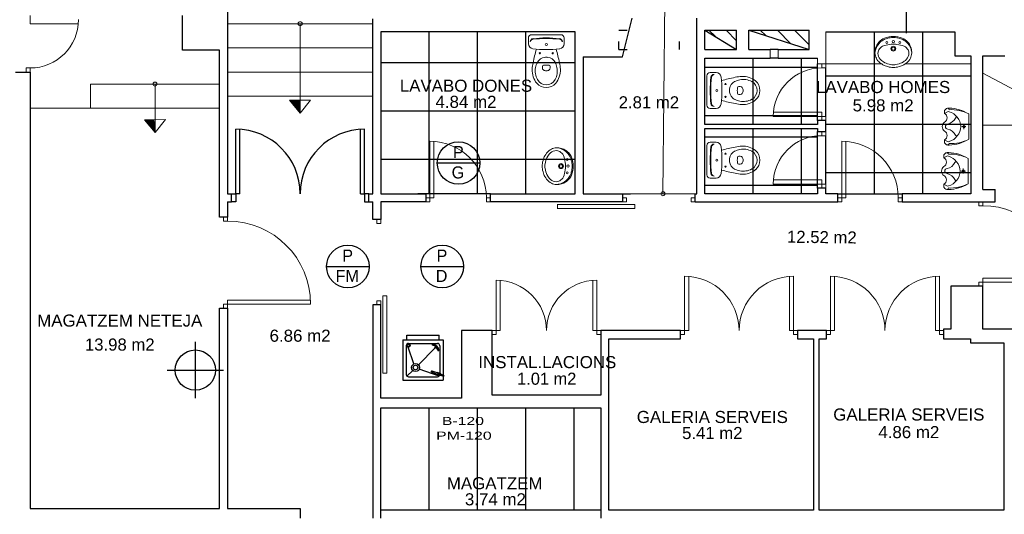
# Model space of a CAD drawing. Header units: metres. Extents: x -1 to 438, y -53 to 52.
# Tile 5 of 27: x 399 to 411, y 22 to 28. Entities that reach past the tile are written whole.
import ezdxf

# ---------------------------------------------------------------- set-up
doc = ezdxf.new("R2010")
doc.units = ezdxf.units.M
doc.linetypes.add('CONTINUA', pattern=[0])
doc.linetypes.add('PUNKT', pattern=[6.35, 0, -6.35])
for name, color, linetype, lineweight in [('PA SOSTRE ACTUAL', 7, 'CONTINUA', 25), ('PB MOBLES ACTUAL', 7, 'CONTINUA', 25), ('PB MURS ACTUAL', 7, 'CONTINUA', 25), ('PB TEXT ACTUAL', 7, 'CONTINUA', 25)]:
    doc.layers.add(name, color=color, linetype=linetype, lineweight=lineweight)
doc.styles.add('ARIAL', font='arial.ttf')
doc.styles.add('Century Gothic', font='txt')
pattern_1 = [(135, (0, 0), (-0.21213203, -0.21213203), []), (135, (-0.10607, -0.10607), (-0.21213203, -0.21213203), [])]

# ---------------------------------------------------------------- blocks, each defined once
blk = doc.blocks.new('OBJETO_COMPLEJO_9')
at = {"layer": 'PB MURS ACTUAL', "linetype": 'CONTINUA', "lineweight": 13, "transparency": 33554687}
for start, end in [(90, 270), (270, 90)]:
    blk.add_arc((406.856, 26.051), 0.025, start, end, dxfattribs=at)
blk = doc.blocks.new('OBJETO_COMPLEJO_10')
at = {"layer": 'PB MURS ACTUAL', "linetype": 'CONTINUA', "lineweight": 13, "transparency": 33554687}
for start, end in [(90, 270), (270, 90)]:
    blk.add_arc((402.356, 28.161), 0.025, start, end, dxfattribs=at)
blk = doc.blocks.new('OBJETO_COMPLEJO_11')
at = {"layer": 'PB MURS ACTUAL', "linetype": 'CONTINUA', "lineweight": 13, "transparency": 33554687}
for start, end in [(90, 270), (270, 90)]:
    blk.add_arc((400.556, 27.411), 0.025, start, end, dxfattribs=at)

msp = doc.modelspace()

# ---------------------------------------------------------------- hatches: boundary and pattern name
at = {"layer": 'PB MURS ACTUAL', "linetype": 'CONTINUA', "transparency": 33554687}
h = msp.add_hatch(dxfattribs=at)
h.set_pattern_fill('RAYADO_1', color=180, scale=0.1, angle=45, style=0, pattern_type=2)
h.set_pattern_definition(pattern_1)
h.paths.add_polyline_path([(407.376, 28.08), (407.771, 27.84), (407.771, 28.08)], flags=0)
h = msp.add_hatch(dxfattribs=at)
h.set_pattern_fill('RAYADO_1', color=180, scale=0.1, angle=45, style=0, pattern_type=2)
h.set_pattern_definition(pattern_1)
h.paths.add_polyline_path([(407.921, 28.08), (408.671, 27.84), (408.671, 28.08)], flags=0)

# ---------------------------------------------------------------- linework, layer by layer
at = {"layer": 'PA SOSTRE ACTUAL', "transparency": 33554687}
for p, q in [((403.956, 26.051), (403.956, 28.061)), ((404.556, 26.051), (404.556, 28.061)), ((405.156, 26.051), (405.156, 28.061)), ((409.476, 28.061), (409.476, 26.051)), ((410.076, 28.061), (410.076, 26.051)), ((403.356, 27.681), (405.766, 27.681)), ((407.376, 27.621), (408.776, 27.621)), ((407.976, 26.916), (407.976, 27.726)), ((408.576, 26.916), (408.576, 27.726)), ((408.776, 26.961), (408.776, 27.661)), ((408.876, 27.011), (408.876, 27.611)), ((410.676, 27.511), (408.876, 27.511)), ((403.356, 27.081), (405.766, 27.081)), ((407.376, 27.021), (408.776, 27.021)), ((410.676, 26.911), (408.876, 26.911)), ((407.376, 26.756), (408.776, 26.756)), ((407.976, 26.051), (407.976, 26.861)), ((408.576, 26.051), (408.576, 26.861)), ((408.776, 26.121), (408.776, 26.821)), ((408.876, 26.171), (408.876, 26.771)), ((403.356, 26.481), (405.766, 26.481)), ((410.676, 26.311), (408.876, 26.311)), ((407.376, 26.156), (408.776, 26.156)), ((404.716, 26.051), (403.816, 26.051)), ((409.026, 26.051), (409.826, 26.051)), ((403.956, 22.121), (403.956, 23.391)), ((404.556, 22.121), (404.556, 23.391)), ((405.156, 22.121), (405.156, 23.391)), ((405.756, 22.121), (405.756, 23.391)), ((406.086, 22.121), (403.356, 22.121))]:
    msp.add_line(p, q, dxfattribs=at)
at = {"layer": 'PB MOBLES ACTUAL', "transparency": 33554687}
for p, q in [((403.63, 24.236), (404.13, 24.236)), ((403.63, 24.236), (403.63, 23.736)), ((403.68, 24.293), (404.08, 24.293)), ((403.68, 24.236), (403.68, 24.293)), ((403.701, 24.193), (404.059, 24.193)), ((404.08, 24.236), (404.08, 24.293)), ((404.13, 24.236), (404.13, 23.736)), ((403.673, 24.164), (403.673, 23.807)), ((403.766, 23.938), (403.695, 24.144)), ((403.823, 23.928), (404.031, 24.136)), ((403.996, 24.169), (403.997, 24.183)), ((404.077, 24.102), (404.063, 24.102)), ((404.087, 24.164), (404.087, 23.821)), ((403.681, 23.787), (403.752, 23.857)), ((404.079, 23.787), (403.833, 23.872)), ((404.061, 23.808), (403.987, 23.835)), ((404.066, 23.822), (403.992, 23.848)), ((404.061, 23.831), (404.059, 23.824)), ((404.102, 23.816), (404.061, 23.831)), ((403.63, 23.736), (404.13, 23.736)), ((403.701, 23.778), (404.059, 23.778)), ((404.054, 23.811), (404.052, 23.804)), ((404.092, 23.789), (404.052, 23.804)), ((404.076, 23.818), (404.071, 23.805)), ((404.135, 23.782), (404.071, 23.805)), ((404.139, 23.795), (404.076, 23.818)), ((404.094, 23.796), (404.092, 23.789)), ((404.102, 23.816), (404.099, 23.81)), ((404.139, 23.795), (404.135, 23.782))]:
    msp.add_line(p, q, dxfattribs=at)
for centre, radius in [((403.698, 24.165), 0.0214), ((403.698, 24.165), 0.0143), ((404.037, 24.143), 0.00878), ((403.787, 23.893), 0.05), ((403.787, 23.893), 0.0286)]:
    msp.add_circle(centre, radius, dxfattribs=at)
for centre, radius, start, end in [((403.701, 24.164), 0.0286, 90, 180), ((404.059, 24.164), 0.0286, 0, 90), ((403.995, 24.101), 0.068, 1.0448, 88.9552), ((403.995, 24.101), 0.0823, 1.0448, 88.9552), ((403.989, 23.841), 0.00714, 70.2599, 250.2599), ((404.063, 23.815), 0.00714, 250.2599, 70.2599), ((403.701, 23.807), 0.0286, 180, 270), ((404.059, 23.807), 0.0286, 270, 329.4207)]:
    msp.add_arc(centre, radius, start, end, dxfattribs=at)
at = {"layer": 'PB MURS ACTUAL', "transparency": 33554687}
for p, q in [((401.456, 28.781), (401.456, 26.051)), ((400.896, 27.831), (400.896, 28.261)), ((403.256, 26.051), (403.256, 28.221)), ((406.356, 27.751), (406.476, 28.23)), ((407.276, 26.051), (407.276, 28.23)), ((405.766, 28.061), (403.356, 28.061)), ((403.356, 28.061), (403.356, 26.051)), ((405.766, 26.051), (405.766, 28.061)), ((408.876, 28.061), (410.476, 28.061)), ((410.476, 28.061), (410.476, 27.761)), ((401.356, 27.831), (400.896, 27.831)), ((401.356, 25.761), (401.356, 27.831)), ((405.866, 27.751), (406.356, 27.751)), ((405.866, 27.751), (405.866, 26.051)), ((407.376, 26.911), (407.376, 27.731)), ((407.376, 27.731), (408.186, 27.731)), ((408.286, 27.731), (408.776, 27.731)), ((410.476, 27.761), (410.676, 27.761)), ((410.676, 27.761), (410.676, 26.051)), ((410.826, 26.101), (410.826, 27.761)), ((410.826, 27.761), (411.096, 27.761)), ((398.826, 27.561), (399.006, 27.561)), ((399.006, 27.561), (399.006, 22.141)), ((408.776, 26.911), (407.376, 26.911)), ((408.876, 26.961), (408.776, 26.961)), ((408.776, 26.961), (408.776, 26.911)), ((408.876, 26.821), (408.876, 26.961)), ((401.556, 26.051), (401.556, 26.851)), ((401.606, 26.051), (401.606, 26.849)), ((403.106, 26.051), (403.106, 26.849)), ((403.156, 26.051), (403.156, 26.851)), ((407.376, 26.051), (407.376, 26.861)), ((407.376, 26.861), (408.776, 26.861)), ((408.776, 26.861), (408.776, 26.821)), ((408.776, 26.821), (408.876, 26.821)), ((401.456, 26.051), (401.506, 26.051)), ((401.506, 25.951), (401.506, 26.051)), ((401.506, 26.051), (401.556, 26.051)), ((401.606, 26.051), (401.556, 26.051)), ((401.556, 26.051), (401.556, 25.951)), ((403.106, 26.051), (403.156, 26.051)), ((403.206, 26.051), (403.156, 26.051)), ((403.156, 26.051), (403.156, 25.951)), ((403.206, 26.051), (403.256, 26.051)), ((403.206, 25.951), (403.206, 26.051)), ((403.356, 26.051), (403.916, 26.051)), ((403.916, 26.051), (403.916, 25.951)), ((404.716, 25.951), (404.716, 26.051)), ((404.716, 26.051), (405.766, 26.051)), ((405.866, 26.051), (406.456, 26.051)), ((406.356, 26.051), (406.356, 25.951)), ((407.256, 25.951), (407.256, 26.051)), ((407.256, 26.051), (407.276, 26.051)), ((408.776, 26.051), (407.376, 26.051)), ((408.876, 26.121), (408.776, 26.121)), ((408.776, 26.121), (408.776, 26.051)), ((408.876, 26.051), (408.876, 26.121)), ((409.026, 26.051), (408.876, 26.051)), ((409.026, 25.951), (409.026, 26.051)), ((410.676, 26.051), (409.826, 26.051)), ((409.826, 26.051), (409.826, 25.951)), ((410.826, 26.101), (410.976, 26.101)), ((410.976, 25.951), (410.976, 26.101)), ((401.456, 25.951), (401.506, 25.951)), ((401.456, 25.951), (401.456, 25.761)), ((401.556, 25.951), (401.506, 25.951)), ((403.156, 25.951), (403.206, 25.951)), ((403.206, 25.951), (403.256, 25.951)), ((403.256, 25.731), (403.256, 25.951)), ((403.356, 25.951), (403.356, 25.731)), ((403.916, 25.951), (403.356, 25.951)), ((406.356, 25.951), (404.716, 25.951)), ((407.256, 25.951), (409.026, 25.951)), ((409.826, 25.951), (410.976, 25.951)), ((401.456, 25.761), (401.356, 25.761)), ((403.356, 25.731), (403.256, 25.731)), ((410.826, 24.901), (410.426, 24.901)), ((410.426, 24.901), (410.426, 24.371)), ((410.826, 24.371), (410.826, 24.901)), ((401.356, 22.141), (401.356, 24.631)), ((401.356, 24.631), (401.456, 24.631)), ((401.456, 24.631), (401.456, 22.141)), ((403.356, 24.671), (403.256, 24.671)), ((403.256, 24.671), (403.256, 22.021)), ((403.356, 23.511), (403.356, 24.671)), ((404.736, 24.351), (404.356, 24.351)), ((404.356, 24.351), (404.356, 23.511)), ((404.736, 23.551), (404.736, 24.351)), ((407.076, 24.351), (406.086, 24.351)), ((406.086, 24.351), (406.086, 23.551)), ((407.076, 24.251), (407.076, 24.351)), ((408.886, 24.351), (408.526, 24.351)), ((408.526, 24.351), (408.526, 24.251)), ((408.886, 24.251), (408.886, 24.351)), ((410.426, 24.371), (410.336, 24.371)), ((410.336, 24.371), (410.336, 24.251)), ((412.026, 24.371), (410.826, 24.371)), ((406.186, 22.121), (406.186, 24.251)), ((406.186, 24.251), (407.076, 24.251)), ((408.526, 24.251), (408.726, 24.251)), ((408.726, 24.251), (408.726, 22.121)), ((408.796, 22.121), (408.796, 24.251)), ((408.796, 24.251), (408.886, 24.251)), ((410.336, 24.251), (410.674, 24.251)), ((410.674, 24.251), (410.674, 24.201)), ((410.674, 24.201), (411.086, 24.201)), ((411.086, 24.201), (411.086, 22.121)), ((404.356, 23.511), (403.356, 23.511)), ((406.086, 23.551), (404.736, 23.551)), ((403.356, 22.021), (403.356, 23.391)), ((403.356, 23.391), (406.086, 23.391)), ((406.086, 23.391), (406.086, 22.021)), ((399.006, 22.141), (401.356, 22.141)), ((401.456, 22.141), (402.356, 22.141)), ((402.356, 22.141), (402.356, 22.021)), ((408.726, 22.121), (406.186, 22.121)), ((411.086, 22.121), (408.796, 22.121))]:
    msp.add_line(p, q, dxfattribs=at)
at = {"layer": 'PB MURS ACTUAL', "color": 180, "linetype": 'CONTINUA', "transparency": 33554687}
for p, q in [((409.876, 28.043), (409.876, 28.733)), ((407.376, 28.08), (407.771, 27.84)), ((407.921, 28.08), (408.671, 27.84)), ((408.286, 27.84), (408.186, 27.84)), ((408.286, 27.731), (408.186, 27.731)), ((401.056, 23.511), (401.056, 24.211)), ((400.706, 23.861), (401.406, 23.861))]:
    msp.add_line(p, q, dxfattribs=at)
at = {"layer": 'PB MURS ACTUAL', "linetype": 'CONTINUA', "lineweight": 13, "transparency": 33554687}
for p, q in [((406.856, 26.051), (406.878, 28.449)), ((399.006, 28.161), (399.006, 28.261)), ((399.604, 28.161), (399.006, 28.161)), ((401.456, 28.161), (403.256, 28.161)), ((402.356, 28.161), (402.356, 27.051)), ((405.187, 27.984), (405.187, 27.913)), ((405.227, 28.024), (405.409, 28.024)), ((405.409, 27.984), (405.398, 27.984)), ((405.592, 28.024), (405.409, 28.024)), ((405.409, 27.984), (405.42, 27.984)), ((405.632, 27.984), (405.632, 27.913)), ((409.605, 27.981), (409.585, 27.971)), ((409.632, 27.991), (409.605, 27.981)), ((409.625, 27.975), (409.608, 27.968)), ((409.639, 27.979), (409.625, 27.975)), ((409.661, 27.998), (409.632, 27.991)), ((409.66, 27.984), (409.639, 27.979)), ((409.674, 27.987), (409.66, 27.984)), ((409.688, 28.002), (409.661, 27.998)), ((409.694, 27.989), (409.674, 27.987)), ((409.715, 28.003), (409.688, 28.002)), ((409.715, 27.99), (409.694, 27.989)), ((409.715, 28.003), (409.743, 28.002)), ((409.715, 27.99), (409.737, 27.989)), ((409.737, 27.989), (409.757, 27.987)), ((409.743, 28.002), (409.769, 27.998)), ((409.757, 27.987), (409.771, 27.984)), ((409.769, 27.998), (409.799, 27.991)), ((409.771, 27.984), (409.791, 27.979)), ((409.791, 27.979), (409.806, 27.975)), ((409.799, 27.991), (409.826, 27.981)), ((409.806, 27.975), (409.822, 27.968)), ((409.826, 27.981), (409.846, 27.971)), ((401.456, 27.861), (403.256, 27.861)), ((409.495, 27.856), (409.491, 27.839)), ((409.499, 27.869), (409.495, 27.856)), ((409.504, 27.863), (409.497, 27.844)), ((409.506, 27.886), (409.499, 27.869)), ((409.512, 27.879), (409.504, 27.863)), ((409.511, 27.896), (409.506, 27.886)), ((409.517, 27.907), (409.511, 27.896)), ((409.521, 27.894), (409.512, 27.879)), ((409.525, 27.918), (409.517, 27.907)), ((409.538, 27.916), (409.521, 27.894)), ((409.536, 27.932), (409.525, 27.918)), ((409.534, 27.835), (409.544, 27.85)), ((409.552, 27.948), (409.536, 27.932)), ((409.549, 27.928), (409.538, 27.916)), ((409.544, 27.85), (409.554, 27.862)), ((409.561, 27.938), (409.549, 27.928)), ((409.567, 27.96), (409.552, 27.948)), ((409.554, 27.862), (409.567, 27.872)), ((409.575, 27.949), (409.561, 27.938)), ((409.585, 27.971), (409.567, 27.96)), ((409.567, 27.872), (409.582, 27.881)), ((409.589, 27.958), (409.575, 27.949)), ((409.582, 27.881), (409.605, 27.889)), ((409.599, 27.963), (409.589, 27.958)), ((409.608, 27.968), (409.599, 27.963)), ((409.605, 27.889), (409.627, 27.895)), ((409.627, 27.895), (409.647, 27.899)), ((409.647, 27.899), (409.671, 27.903)), ((409.671, 27.903), (409.689, 27.905)), ((409.689, 27.905), (409.715, 27.906)), ((409.742, 27.905), (409.715, 27.906)), ((409.76, 27.903), (409.742, 27.905)), ((409.784, 27.899), (409.76, 27.903)), ((409.804, 27.895), (409.784, 27.899)), ((409.826, 27.889), (409.804, 27.895)), ((409.822, 27.968), (409.832, 27.963)), ((409.848, 27.881), (409.826, 27.889)), ((409.832, 27.963), (409.842, 27.958)), ((409.842, 27.958), (409.856, 27.949)), ((409.846, 27.971), (409.863, 27.96)), ((409.864, 27.872), (409.848, 27.881)), ((409.856, 27.949), (409.87, 27.938)), ((409.863, 27.96), (409.879, 27.948)), ((409.876, 27.862), (409.864, 27.872)), ((409.87, 27.938), (409.882, 27.928)), ((409.887, 27.85), (409.876, 27.862)), ((409.879, 27.948), (409.895, 27.932)), ((409.882, 27.928), (409.893, 27.916)), ((409.897, 27.835), (409.887, 27.85)), ((409.893, 27.916), (409.91, 27.894)), ((409.895, 27.932), (409.906, 27.918)), ((409.906, 27.918), (409.914, 27.907)), ((409.91, 27.894), (409.919, 27.879)), ((409.914, 27.907), (409.92, 27.896)), ((409.919, 27.879), (409.927, 27.863)), ((409.92, 27.896), (409.925, 27.886)), ((409.925, 27.886), (409.932, 27.869)), ((409.927, 27.863), (409.934, 27.844)), ((409.932, 27.869), (409.936, 27.856)), ((409.936, 27.856), (409.94, 27.839)), ((409.488, 27.813), (409.487, 27.799)), ((409.487, 27.799), (409.489, 27.779)), ((409.491, 27.839), (409.488, 27.825)), ((409.488, 27.825), (409.488, 27.813)), ((409.493, 27.833), (409.489, 27.817)), ((409.489, 27.779), (409.493, 27.763)), ((409.497, 27.844), (409.493, 27.833)), ((409.493, 27.763), (409.498, 27.746)), ((409.498, 27.746), (409.504, 27.733)), ((409.504, 27.733), (409.512, 27.718)), ((409.523, 27.792), (409.526, 27.813)), ((409.525, 27.773), (409.523, 27.792)), ((409.531, 27.753), (409.525, 27.773)), ((409.526, 27.813), (409.534, 27.835)), ((409.538, 27.737), (409.531, 27.753)), ((409.551, 27.72), (409.538, 27.737)), ((409.88, 27.72), (409.892, 27.737)), ((409.892, 27.737), (409.9, 27.753)), ((409.905, 27.813), (409.897, 27.835)), ((409.9, 27.753), (409.906, 27.773)), ((409.907, 27.792), (409.905, 27.813)), ((409.906, 27.773), (409.907, 27.792)), ((409.927, 27.733), (409.919, 27.718)), ((409.932, 27.746), (409.927, 27.733)), ((409.938, 27.763), (409.932, 27.746)), ((409.934, 27.844), (409.938, 27.833)), ((409.938, 27.833), (409.941, 27.817)), ((409.941, 27.779), (409.938, 27.763)), ((409.94, 27.839), (409.942, 27.825)), ((409.943, 27.799), (409.941, 27.779)), ((409.942, 27.825), (409.943, 27.813)), ((409.943, 27.813), (409.943, 27.799)), ((398.956, 27.561), (398.956, 27.611)), ((399.006, 27.611), (398.956, 27.611)), ((399.006, 27.561), (399.006, 27.611)), ((405.361, 27.611), (405.361, 27.631)), ((405.457, 27.611), (405.457, 27.631)), ((408.876, 27.661), (409.571, 27.661)), ((409.512, 27.718), (409.524, 27.701)), ((409.524, 27.701), (409.534, 27.69)), ((409.534, 27.69), (409.545, 27.68)), ((409.545, 27.68), (409.556, 27.671)), ((409.566, 27.705), (409.551, 27.72)), ((409.556, 27.671), (409.571, 27.661)), ((409.579, 27.695), (409.566, 27.705)), ((409.571, 27.661), (409.586, 27.652)), ((409.592, 27.686), (409.579, 27.695)), ((409.586, 27.652), (409.601, 27.644)), ((409.611, 27.675), (409.592, 27.686)), ((409.601, 27.644), (409.614, 27.638)), ((409.626, 27.669), (409.611, 27.675)), ((409.614, 27.638), (409.629, 27.633)), ((409.644, 27.662), (409.626, 27.669)), ((409.629, 27.633), (409.645, 27.628)), ((409.663, 27.657), (409.644, 27.662)), ((409.645, 27.628), (409.664, 27.623)), ((409.685, 27.653), (409.663, 27.657)), ((409.664, 27.623), (409.681, 27.62)), ((409.681, 27.62), (409.697, 27.619)), ((409.698, 27.651), (409.685, 27.653)), ((409.697, 27.619), (409.715, 27.618)), ((409.715, 27.651), (409.698, 27.651)), ((409.715, 27.651), (409.733, 27.651)), ((409.734, 27.619), (409.715, 27.618)), ((409.733, 27.651), (409.745, 27.653)), ((409.749, 27.62), (409.734, 27.619)), ((409.745, 27.653), (409.767, 27.657)), ((409.767, 27.623), (409.749, 27.62)), ((409.767, 27.657), (409.786, 27.662)), ((409.786, 27.628), (409.767, 27.623)), ((409.786, 27.662), (409.805, 27.669)), ((409.802, 27.633), (409.786, 27.628)), ((409.817, 27.638), (409.802, 27.633)), ((409.805, 27.669), (409.819, 27.675)), ((409.829, 27.644), (409.817, 27.638)), ((409.819, 27.675), (409.839, 27.686)), ((409.845, 27.652), (409.829, 27.644)), ((409.839, 27.686), (409.851, 27.695)), ((409.86, 27.661), (409.845, 27.652)), ((409.851, 27.695), (409.865, 27.705)), ((409.875, 27.671), (409.86, 27.661)), ((409.86, 27.661), (410.667, 27.661)), ((409.865, 27.705), (409.88, 27.72)), ((409.885, 27.68), (409.875, 27.671)), ((409.897, 27.69), (409.885, 27.68)), ((409.907, 27.701), (409.897, 27.69)), ((409.919, 27.718), (409.907, 27.701)), ((401.456, 27.561), (403.256, 27.561)), ((407.403, 27.515), (407.403, 27.332)), ((407.443, 27.555), (407.515, 27.555)), ((412.026, 26.901), (410.826, 27.548)), ((401.356, 27.411), (399.756, 27.411)), ((399.756, 27.111), (399.756, 27.411)), ((400.556, 27.411), (400.556, 26.809)), ((407.816, 27.38), (407.796, 27.38)), ((401.456, 27.261), (403.256, 27.261)), ((407.403, 27.15), (407.403, 27.332)), ((407.443, 27.332), (407.443, 27.343)), ((407.443, 27.332), (407.443, 27.321)), ((407.816, 27.284), (407.796, 27.284)), ((402.485, 27.212), (402.225, 27.211)), ((402.356, 27.051), (402.225, 27.211)), ((402.356, 27.051), (402.485, 27.212)), ((401.356, 27.111), (399.006, 27.111)), ((407.443, 27.11), (407.515, 27.11)), ((408.826, 27.061), (408.226, 27.061)), ((408.876, 27.011), (408.226, 27.011)), ((408.826, 26.961), (408.826, 27.061)), ((408.876, 26.961), (408.876, 27.011)), ((410.351, 27.048), (410.351, 27.083)), ((410.386, 27.068), (410.351, 27.048)), ((410.651, 27.041), (410.651, 26.726)), ((400.685, 26.97), (400.425, 26.968)), ((400.556, 26.809), (400.425, 26.968)), ((400.556, 26.809), (400.685, 26.97)), ((410.616, 26.883), (410.566, 26.883)), ((410.591, 26.913), (410.591, 26.883)), ((410.591, 26.853), (410.591, 26.883)), ((412.026, 26.901), (410.826, 26.901)), ((408.826, 26.771), (408.826, 26.821)), ((408.876, 26.771), (408.826, 26.771)), ((408.876, 26.771), (408.876, 26.821)), ((403.966, 25.951), (403.966, 26.701)), ((404.016, 26.001), (404.016, 26.699)), ((407.403, 26.65), (407.403, 26.467)), ((407.443, 26.69), (407.515, 26.69)), ((409.076, 26.701), (409.076, 25.951)), ((409.126, 26.701), (409.126, 26.001)), ((410.351, 26.718), (410.351, 26.683)), ((410.386, 26.698), (410.351, 26.718)), ((405.385, 26.507), (405.379, 26.494)), ((405.393, 26.522), (405.385, 26.507)), ((405.402, 26.537), (405.393, 26.522)), ((405.412, 26.552), (405.402, 26.537)), ((405.421, 26.563), (405.412, 26.552)), ((405.416, 26.497), (405.427, 26.516)), ((405.431, 26.574), (405.421, 26.563)), ((405.427, 26.516), (405.435, 26.529)), ((405.442, 26.584), (405.431, 26.574)), ((405.435, 26.529), (405.446, 26.542)), ((405.459, 26.596), (405.442, 26.584)), ((405.446, 26.542), (405.461, 26.557)), ((405.474, 26.604), (405.459, 26.596)), ((405.461, 26.557), (405.478, 26.569)), ((405.487, 26.61), (405.474, 26.604)), ((405.478, 26.569), (405.494, 26.577)), ((405.504, 26.615), (405.487, 26.61)), ((405.494, 26.577), (405.514, 26.583)), ((405.52, 26.619), (405.504, 26.615)), ((405.514, 26.583), (405.533, 26.585)), ((405.54, 26.621), (405.52, 26.619)), ((405.533, 26.585), (405.554, 26.582)), ((405.554, 26.62), (405.54, 26.621)), ((405.565, 26.62), (405.554, 26.62)), ((405.554, 26.582), (405.576, 26.574)), ((405.574, 26.615), (405.558, 26.619)), ((405.58, 26.617), (405.565, 26.62)), ((405.585, 26.611), (405.574, 26.615)), ((405.576, 26.574), (405.591, 26.564)), ((405.597, 26.613), (405.58, 26.617)), ((405.604, 26.604), (405.585, 26.611)), ((405.591, 26.564), (405.603, 26.554)), ((405.61, 26.609), (405.597, 26.613)), ((405.603, 26.554), (405.613, 26.541)), ((405.62, 26.596), (405.604, 26.604)), ((405.627, 26.602), (405.61, 26.609)), ((405.613, 26.541), (405.622, 26.525)), ((405.635, 26.587), (405.62, 26.596)), ((405.622, 26.525), (405.63, 26.503)), ((405.637, 26.597), (405.627, 26.602)), ((405.657, 26.57), (405.635, 26.587)), ((405.648, 26.591), (405.637, 26.597)), ((405.659, 26.583), (405.648, 26.591)), ((405.669, 26.559), (405.657, 26.57)), ((405.673, 26.572), (405.659, 26.583)), ((405.679, 26.547), (405.669, 26.559)), ((405.688, 26.556), (405.673, 26.572)), ((405.69, 26.533), (405.679, 26.547)), ((405.701, 26.54), (405.688, 26.556)), ((405.699, 26.519), (405.69, 26.533)), ((405.704, 26.509), (405.699, 26.519)), ((405.712, 26.523), (405.701, 26.54)), ((405.709, 26.5), (405.704, 26.509)), ((405.722, 26.503), (405.712, 26.523)), ((407.816, 26.515), (407.796, 26.515)), ((410.343, 26.497), (410.343, 26.532)), ((410.378, 26.517), (410.343, 26.497)), ((405.36, 26.411), (405.359, 26.393)), ((405.36, 26.374), (405.359, 26.393)), ((405.361, 26.427), (405.36, 26.411)), ((405.364, 26.444), (405.361, 26.427)), ((405.369, 26.463), (405.364, 26.444)), ((405.374, 26.479), (405.369, 26.463)), ((405.379, 26.494), (405.374, 26.479)), ((405.392, 26.41), (405.394, 26.423)), ((405.392, 26.393), (405.392, 26.41)), ((405.392, 26.393), (405.392, 26.375)), ((405.394, 26.423), (405.398, 26.444)), ((405.398, 26.444), (405.403, 26.463)), ((405.403, 26.463), (405.41, 26.482)), ((405.41, 26.482), (405.416, 26.497)), ((405.63, 26.503), (405.636, 26.481)), ((405.636, 26.481), (405.64, 26.461)), ((405.64, 26.461), (405.644, 26.437)), ((405.644, 26.437), (405.646, 26.419)), ((405.646, 26.419), (405.647, 26.393)), ((405.646, 26.366), (405.647, 26.393)), ((405.716, 26.483), (405.709, 26.5)), ((405.72, 26.468), (405.716, 26.483)), ((405.725, 26.448), (405.72, 26.468)), ((405.732, 26.476), (405.722, 26.503)), ((405.728, 26.434), (405.725, 26.448)), ((405.73, 26.414), (405.728, 26.434)), ((405.731, 26.393), (405.73, 26.414)), ((405.731, 26.393), (405.73, 26.371)), ((405.739, 26.447), (405.732, 26.476)), ((405.743, 26.42), (405.739, 26.447)), ((405.744, 26.393), (405.743, 26.42)), ((405.744, 26.393), (405.743, 26.365)), ((407.403, 26.285), (407.403, 26.467)), ((407.443, 26.467), (407.443, 26.478)), ((407.443, 26.467), (407.443, 26.456)), ((407.816, 26.419), (407.796, 26.419)), ((410.643, 26.489), (410.643, 26.174)), ((405.361, 26.358), (405.36, 26.374)), ((405.364, 26.341), (405.361, 26.358)), ((405.369, 26.322), (405.364, 26.341)), ((405.374, 26.306), (405.369, 26.322)), ((405.379, 26.291), (405.374, 26.306)), ((405.385, 26.278), (405.379, 26.291)), ((405.393, 26.263), (405.385, 26.278)), ((405.392, 26.375), (405.394, 26.362)), ((405.402, 26.248), (405.393, 26.263)), ((405.394, 26.362), (405.398, 26.341)), ((405.398, 26.341), (405.403, 26.322)), ((405.403, 26.322), (405.41, 26.303)), ((405.41, 26.303), (405.416, 26.288)), ((405.416, 26.288), (405.427, 26.269)), ((405.427, 26.269), (405.435, 26.256)), ((405.622, 26.26), (405.63, 26.282)), ((405.63, 26.282), (405.636, 26.304)), ((405.636, 26.304), (405.64, 26.324)), ((405.64, 26.324), (405.644, 26.348)), ((405.644, 26.348), (405.646, 26.366)), ((405.699, 26.266), (405.69, 26.252)), ((405.704, 26.276), (405.699, 26.266)), ((405.709, 26.285), (405.704, 26.276)), ((405.716, 26.302), (405.709, 26.285)), ((405.722, 26.282), (405.712, 26.262)), ((405.72, 26.317), (405.716, 26.302)), ((405.725, 26.337), (405.72, 26.317)), ((405.732, 26.309), (405.722, 26.282)), ((405.728, 26.351), (405.725, 26.337)), ((405.73, 26.371), (405.728, 26.351)), ((405.739, 26.338), (405.732, 26.309)), ((405.743, 26.365), (405.739, 26.338)), ((410.608, 26.332), (410.558, 26.332)), ((410.583, 26.362), (410.583, 26.332)), ((410.583, 26.302), (410.583, 26.332)), ((405.412, 26.233), (405.402, 26.248)), ((405.421, 26.222), (405.412, 26.233)), ((405.431, 26.211), (405.421, 26.222)), ((405.442, 26.201), (405.431, 26.211)), ((405.435, 26.256), (405.446, 26.243)), ((405.459, 26.189), (405.442, 26.201)), ((405.446, 26.243), (405.461, 26.228)), ((405.474, 26.181), (405.459, 26.189)), ((405.461, 26.228), (405.478, 26.216)), ((405.487, 26.175), (405.474, 26.181)), ((405.478, 26.216), (405.494, 26.208)), ((405.504, 26.17), (405.487, 26.175)), ((405.494, 26.208), (405.514, 26.202)), ((405.52, 26.166), (405.504, 26.17)), ((405.514, 26.202), (405.533, 26.2)), ((405.54, 26.165), (405.52, 26.166)), ((405.533, 26.2), (405.554, 26.203)), ((405.554, 26.165), (405.54, 26.165)), ((405.554, 26.203), (405.576, 26.211)), ((405.565, 26.166), (405.554, 26.165)), ((405.574, 26.17), (405.558, 26.167)), ((405.58, 26.168), (405.565, 26.166)), ((405.585, 26.174), (405.574, 26.17)), ((405.576, 26.211), (405.591, 26.221)), ((405.597, 26.172), (405.58, 26.168)), ((405.604, 26.181), (405.585, 26.174)), ((405.591, 26.221), (405.603, 26.231)), ((405.61, 26.176), (405.597, 26.172)), ((405.603, 26.231), (405.613, 26.244)), ((405.62, 26.189), (405.604, 26.181)), ((405.627, 26.183), (405.61, 26.176)), ((405.613, 26.244), (405.622, 26.26)), ((405.635, 26.198), (405.62, 26.189)), ((405.637, 26.188), (405.627, 26.183)), ((405.657, 26.215), (405.635, 26.198)), ((405.648, 26.194), (405.637, 26.188)), ((405.659, 26.202), (405.648, 26.194)), ((405.669, 26.226), (405.657, 26.215)), ((405.673, 26.213), (405.659, 26.202)), ((405.679, 26.238), (405.669, 26.226)), ((405.688, 26.229), (405.673, 26.213)), ((405.69, 26.252), (405.679, 26.238)), ((405.701, 26.245), (405.688, 26.229)), ((405.712, 26.262), (405.701, 26.245)), ((407.443, 26.245), (407.515, 26.245)), ((408.826, 26.221), (408.226, 26.221)), ((408.876, 26.171), (408.226, 26.171)), ((408.826, 26.121), (408.826, 26.221)), ((408.876, 26.121), (408.876, 26.171)), ((410.343, 26.167), (410.343, 26.132)), ((410.378, 26.147), (410.343, 26.167)), ((406.456, 26.051), (407.256, 26.051)), ((403.916, 26.001), (404.016, 26.001)), ((403.916, 25.951), (403.966, 25.951)), ((404.666, 26.001), (404.716, 26.001)), ((404.666, 25.951), (404.666, 26.001)), ((404.666, 25.951), (404.716, 25.951)), ((405.546, 25.915), (406.506, 25.915)), ((405.548, 25.915), (405.548, 25.865)), ((406.406, 26.001), (406.356, 26.001)), ((406.406, 25.951), (406.356, 25.951)), ((406.406, 26.001), (406.406, 25.951)), ((406.506, 25.915), (406.506, 25.865)), ((407.206, 26.001), (407.256, 26.001)), ((407.206, 26.001), (407.206, 25.951)), ((407.206, 25.951), (407.256, 25.951)), ((409.126, 26.001), (409.026, 26.001)), ((409.076, 25.951), (409.026, 25.951)), ((409.826, 26.001), (409.776, 26.001)), ((409.776, 26.001), (409.776, 25.951)), ((409.826, 25.951), (409.776, 25.951)), ((410.776, 25.951), (410.776, 25.901)), ((410.826, 25.901), (410.776, 25.901)), ((410.826, 25.951), (410.826, 25.901)), ((405.546, 25.865), (406.506, 25.865)), ((401.406, 25.711), (401.406, 25.761)), ((401.456, 25.711), (401.406, 25.711)), ((401.456, 25.711), (401.456, 25.761)), ((403.306, 25.681), (403.306, 25.731)), ((403.306, 25.681), (403.356, 25.681)), ((403.356, 25.681), (403.356, 25.731)), ((404.786, 24.301), (404.786, 24.976)), ((404.836, 24.351), (404.836, 24.976)), ((405.986, 24.351), (405.986, 24.976)), ((406.036, 24.301), (406.036, 24.976)), ((407.126, 24.301), (407.126, 25.026)), ((407.176, 24.351), (407.176, 25.024)), ((408.426, 24.351), (408.426, 25.024)), ((408.476, 24.301), (408.476, 25.026)), ((408.936, 24.301), (408.936, 25.026)), ((408.986, 24.351), (408.986, 25.024)), ((410.236, 24.351), (410.236, 25.024)), ((410.286, 24.301), (410.286, 25.026)), ((411.776, 24.951), (410.776, 24.951)), ((410.776, 24.951), (410.776, 24.901)), ((411.775, 25.001), (410.826, 25.001)), ((410.826, 25.001), (410.826, 24.901)), ((402.486, 24.681), (401.406, 24.681)), ((401.406, 24.631), (401.406, 24.681)), ((402.485, 24.731), (401.456, 24.731)), ((401.456, 24.631), (401.456, 24.731)), ((403.306, 24.721), (403.306, 24.671)), ((403.306, 24.721), (403.356, 24.721)), ((403.356, 24.721), (403.356, 24.671)), ((403.381, 24.783), (403.381, 23.823)), ((403.381, 24.781), (403.431, 24.781)), ((403.431, 24.783), (403.431, 23.823)), ((404.836, 24.351), (404.736, 24.351)), ((406.086, 24.351), (405.986, 24.351)), ((407.076, 24.351), (407.176, 24.351)), ((408.426, 24.351), (408.526, 24.351)), ((408.886, 24.351), (408.986, 24.351)), ((410.236, 24.351), (410.336, 24.351)), ((404.786, 24.301), (404.736, 24.301)), ((406.086, 24.301), (406.036, 24.301)), ((407.076, 24.301), (407.126, 24.301)), ((408.476, 24.301), (408.526, 24.301)), ((408.886, 24.301), (408.936, 24.301)), ((410.286, 24.301), (410.336, 24.301)), ((403.381, 23.823), (403.431, 23.823))]:
    msp.add_line(p, q, dxfattribs=at)
at = {"layer": 'PB MURS ACTUAL', "color": 180, "linetype": 'PUNKT', "transparency": 33554687}
for p, q in [((406.311, 27.84), (406.311, 28.08)), ((406.311, 28.08), (407.061, 28.08)), ((407.061, 27.84), (407.061, 28.08)), ((406.311, 27.84), (407.061, 27.84))]:
    msp.add_line(p, q, dxfattribs=at)
at = {"layer": 'PB MURS ACTUAL', "linetype": 'CONTINUA', "transparency": 33554687}
for p, q in [((407.376, 28.08), (407.771, 28.08)), ((407.376, 27.84), (407.376, 28.08)), ((407.771, 27.84), (407.771, 28.08)), ((407.921, 27.84), (407.921, 28.08)), ((407.921, 28.08), (408.671, 28.08)), ((408.671, 27.84), (408.671, 28.08)), ((407.376, 27.84), (407.771, 27.84)), ((407.921, 27.84), (408.186, 27.84)), ((408.286, 27.84), (408.671, 27.84))]:
    msp.add_line(p, q, dxfattribs=at)
at = {"layer": 'PB MURS ACTUAL', "lineweight": 13, "transparency": 33554687}
for p, q in [((408.876, 27.661), (408.876, 28.061)), ((408.186, 27.731), (408.186, 27.84)), ((408.286, 27.731), (408.286, 27.84)), ((408.776, 27.661), (408.776, 27.731)), ((408.776, 27.661), (408.776, 27.611)), ((408.876, 27.661), (408.776, 27.661)), ((408.826, 27.611), (408.826, 27.661)), ((408.876, 27.611), (408.826, 27.611)), ((408.876, 27.611), (408.876, 27.661))]:
    msp.add_line(p, q, dxfattribs=at)
at = {"layer": 'PB MURS ACTUAL', "color": 7, "linetype": 'CONTINUA', "lineweight": 25, "transparency": 33554687}
for p, q in [((404.057, 26.432), (404.585, 26.432)), ((402.684, 25.147), (403.212, 25.147)), ((403.854, 25.147), (404.382, 25.147))]:
    msp.add_line(p, q, dxfattribs=at)
at = {"layer": 'PB MURS ACTUAL', "linetype": 'CONTINUA', "lineweight": 13, "transparency": 33554687}
for centre, radius in [((405.409, 27.902), 0.0135), ((409.634, 27.928), 0.0122), ((409.715, 27.851), 0.0305), ((409.715, 27.851), 0.0187), ((409.715, 27.938), 0.0143), ((409.797, 27.928), 0.0122), ((405.329, 27.794), 0.0075), ((405.489, 27.794), 0.0075), ((407.633, 27.412), 0.0075), ((407.525, 27.332), 0.0135), ((407.633, 27.252), 0.0075), ((407.633, 26.547), 0.0075), ((405.592, 26.393), 0.0305), ((405.592, 26.393), 0.0187), ((405.669, 26.474), 0.0122), ((405.679, 26.393), 0.0143), ((407.525, 26.467), 0.0135), ((407.633, 26.387), 0.0075), ((405.669, 26.311), 0.0122)]:
    msp.add_circle(centre, radius, dxfattribs=at)
at = {"layer": 'PB MURS ACTUAL', "color": 7, "linetype": 'CONTINUA', "lineweight": 25, "transparency": 33554687}
for centre in [(404.321, 26.432), (402.948, 25.147), (404.118, 25.147)]:
    msp.add_circle(centre, 0.264, dxfattribs=at)
at = {"layer": 'PB MURS ACTUAL', "transparency": 33554687}
msp.add_circle((401.056, 23.861), 0.25, dxfattribs=at)
at = {"layer": 'PB MURS ACTUAL', "linetype": 'CONTINUA', "lineweight": 13, "transparency": 33554687}
for centre, radius, start, end in [((399.006, 28.211), 0.6, 270, 0), ((405.227, 27.984), 0.04, 90, 180), ((405.25, 27.936), 0.04, 96.2719, 180), ((405.409, 26.484), 1.5, 90, 96.2719), ((405.409, 26.484), 1.493, 90, 96.3305), ((405.409, 26.484), 1.5, 83.7281, 90), ((405.409, 26.484), 1.493, 83.6694, 90), ((405.569, 27.936), 0.04, 360, 83.7281), ((405.592, 27.984), 0.04, 360, 90), ((405.251, 27.913), 0.064, 180, 263.2069), ((405.249, 27.928), 0.04, 96.2141, 169.7571), ((405.569, 27.928), 0.04, 10.2428, 83.7858), ((405.568, 27.913), 0.064, 276.7931, 360), ((405.409, 29.243), 1.404, 263.2069, 270), ((407.695, 27.175), 2.5, 164.456, 168.4256), ((405.402, 27.628), 0.116, 96.2419, 152.5973), ((405.409, 27.564), 0.18, 90, 96.2419), ((405.409, 29.243), 1.404, 270, 276.7931), ((405.409, 27.564), 0.18, 83.7581, 90), ((405.416, 27.628), 0.116, 27.4027, 83.7581), ((403.123, 27.175), 2.5, 11.5744, 15.544), ((405.832, 27.549), 0.6, 167.7093, 175.6206), ((405.488, 27.573), 0.216, 168.3804, 209.1161), ((405.521, 27.566), 0.25, 152.5973, 168.3804), ((405.376, 27.631), 0.015, 96.6491, 180), ((405.391, 27.611), 0.03, 180, 233.1301), ((405.409, 27.348), 0.3, 90, 96.6491), ((405.409, 27.348), 0.3, 83.3508, 90), ((405.442, 27.631), 0.015, 360, 83.3508), ((405.427, 27.611), 0.03, 306.8699, 360), ((405.297, 27.566), 0.25, 11.6195, 27.4027), ((405.33, 27.573), 0.216, 330.8838, 11.6195), ((404.986, 27.549), 0.6, 4.3794, 12.2907), ((408.826, 27.011), 0.6, 90, 180), ((405.494, 27.584), 0.26, 177.6971, 218.7131), ((405.409, 27.635), 0.06, 233.1301, 270), ((405.409, 27.635), 0.06, 270, 306.8699), ((405.324, 27.584), 0.26, 321.2869, 2.3028), ((407.443, 27.515), 0.04, 90, 180), ((408.943, 27.332), 1.5, 173.7281, 180), ((408.943, 27.332), 1.493, 173.6694, 180), ((407.492, 27.492), 0.04, 90, 173.7281), ((407.499, 27.492), 0.04, 100.2428, 173.7858), ((407.515, 27.491), 0.064, 6.7931, 90), ((406.184, 27.332), 1.404, 0, 6.7931), ((408.253, 25.046), 2.5, 101.5744, 105.544), ((407.879, 26.909), 0.6, 94.3794, 102.2907), ((407.844, 27.247), 0.26, 51.2869, 92.3028), ((405.409, 27.529), 0.16, 222.4362, 270), ((405.409, 27.529), 0.126, 209.1161, 270), ((405.409, 27.529), 0.126, 270, 330.8838), ((405.409, 27.529), 0.16, 270, 317.5638), ((407.799, 27.339), 0.116, 117.4027, 173.7581), ((407.861, 27.22), 0.25, 101.6195, 117.4027), ((408.079, 27.332), 0.3, 173.3508, 180), ((407.796, 27.365), 0.015, 90, 173.3508), ((407.854, 27.253), 0.216, 60.8838, 101.6195), ((407.816, 27.35), 0.03, 36.8699, 90), ((407.792, 27.332), 0.06, 0, 36.8699), ((407.898, 27.332), 0.126, 0, 60.8838), ((407.898, 27.332), 0.16, 0, 47.5638), ((408.943, 27.332), 1.5, 180, 186.2719), ((408.943, 27.332), 1.493, 180, 186.3305), ((406.184, 27.332), 1.404, 353.2069, 0), ((407.863, 27.332), 0.18, 173.7581, 180), ((407.863, 27.332), 0.18, 180, 186.2419), ((407.799, 27.325), 0.116, 186.2419, 242.5973), ((408.079, 27.332), 0.3, 180, 186.6491), ((407.796, 27.299), 0.015, 186.6491, 270), ((407.816, 27.314), 0.03, 270, 323.1301), ((407.792, 27.332), 0.06, 323.1301, 0), ((407.898, 27.332), 0.126, 299.1161, 0), ((407.898, 27.332), 0.16, 312.4362, 0), ((410.479, 27.39), 8.249, 181.2492, 181.3016), ((410.479, 27.39), 8.239, 181.2502, 181.3903), ((410.479, 27.39), 8.229, 181.2512, 181.4794), ((410.479, 27.39), 8.219, 181.2522, 181.5689), ((410.479, 27.39), 8.209, 181.2532, 181.6588), ((410.479, 27.39), 8.199, 181.2542, 181.7491), ((410.479, 27.39), 8.189, 181.2553, 181.8398), ((410.479, 27.39), 8.179, 181.2563, 181.9309), ((410.479, 27.39), 8.169, 181.2573, 182.0224), ((410.479, 27.39), 8.159, 181.2583, 182.1144), ((410.479, 27.39), 8.149, 181.2593, 182.2068), ((410.479, 27.39), 8.139, 181.2603, 182.2995), ((407.443, 27.15), 0.04, 180, 270), ((407.492, 27.173), 0.04, 186.2719, 270), ((407.499, 27.172), 0.04, 186.2141, 259.7571), ((407.515, 27.174), 0.064, 270, 353.2069), ((408.253, 29.618), 2.5, 254.456, 258.4256), ((407.861, 27.444), 0.25, 242.5973, 258.3804), ((407.879, 27.755), 0.6, 257.7093, 265.6206), ((407.854, 27.411), 0.216, 258.3804, 299.1161), ((407.844, 27.417), 0.26, 267.6971, 308.7131), ((410.4, 27.059), 0.055, 80.1658, 153.9056), ((410.316, 26.993), 0.065, 302.2042, 57.7958), ((410.386, 27.091), 0.02, 6.1185, 121.0647), ((410.396, 27.045), 0.025, 66.4218, 113.5782), ((410.427, 26.594), 0.5, 63.3945, 92.416), ((410.351, 26.876), 0.2, 2.0996, 74.078), ((410.39, 26.614), 0.5, 58.5913, 87.7795), ((410.506, 26.985), 0.02, 96.0891, 168.8355), ((408.679, 27.148), 8.249, 181.2492, 181.3016), ((408.679, 27.148), 8.239, 181.2502, 181.3903), ((408.679, 27.148), 8.229, 181.2512, 181.4794), ((408.679, 27.148), 8.219, 181.2522, 181.5689), ((408.679, 27.148), 8.209, 181.2532, 181.6588), ((408.679, 27.148), 8.199, 181.2542, 181.7491), ((408.679, 27.148), 8.189, 181.2553, 181.8398), ((408.679, 27.148), 8.179, 181.2563, 181.9309), ((408.679, 27.148), 8.169, 181.2573, 182.0224), ((408.679, 27.148), 8.159, 181.2583, 182.1144), ((408.679, 27.148), 8.149, 181.2593, 182.2068), ((408.679, 27.148), 8.139, 181.2603, 182.2995), ((410.386, 26.884), 0.065, 122.5786, 180.2005), ((410.386, 26.883), 0.065, 179.7995, 237.4214), ((410.391, 26.883), 0.03, 90.0191, 179.9809), ((410.391, 26.883), 0.03, 180.0191, 269.9809), ((410.353, 27.059), 0.15, 284.6508, 332.4072), ((410.351, 26.891), 0.2, 285.922, 357.9004), ((410.591, 26.883), 0.015, 0, 180), ((410.591, 26.883), 0.015, 180, 0), ((408.826, 26.171), 0.6, 90, 180), ((410.316, 26.773), 0.065, 302.2042, 57.7958), ((410.353, 26.708), 0.15, 27.5928, 75.3492), ((410.506, 26.782), 0.02, 191.1645, 263.9109), ((403.966, 26.001), 0.7, 0, 90), ((407.443, 26.65), 0.04, 90, 180), ((408.943, 26.467), 1.5, 173.7281, 180), ((408.943, 26.467), 1.493, 173.6694, 180), ((407.492, 26.627), 0.04, 90, 173.7281), ((407.499, 26.627), 0.04, 100.2428, 173.7858), ((407.515, 26.626), 0.064, 6.7931, 90), ((406.184, 26.467), 1.404, 0, 6.7931), ((408.253, 24.181), 2.5, 101.5744, 105.544), ((407.879, 26.044), 0.6, 94.3794, 102.2907), ((407.844, 26.382), 0.26, 51.2869, 92.3028), ((409.076, 26.001), 0.7, 0, 90), ((410.4, 26.708), 0.055, 206.0944, 279.8342), ((410.386, 26.676), 0.02, 238.9353, 353.8815), ((410.396, 26.721), 0.025, 246.4218, 293.5782), ((410.427, 27.173), 0.5, 267.584, 296.6055), ((410.39, 27.153), 0.5, 272.2205, 301.4087), ((407.799, 26.474), 0.116, 117.4027, 173.7581), ((407.861, 26.355), 0.25, 101.6195, 117.4027), ((407.796, 26.5), 0.015, 90, 173.3508), ((407.854, 26.388), 0.216, 60.8838, 101.6195), ((407.816, 26.485), 0.03, 36.8699, 90), ((407.898, 26.467), 0.126, 0, 60.8838), ((407.898, 26.467), 0.16, 0, 47.5638), ((410.392, 26.507), 0.055, 80.1658, 153.9056), ((410.378, 26.54), 0.02, 6.1185, 121.0647), ((410.388, 26.494), 0.025, 66.4218, 113.5782), ((410.419, 26.042), 0.5, 63.3945, 92.416), ((410.343, 26.324), 0.2, 2.0996, 74.078), ((410.382, 26.062), 0.5, 58.5913, 87.7795), ((408.943, 26.467), 1.5, 180, 186.2719), ((408.943, 26.467), 1.493, 180, 186.3305), ((406.184, 26.467), 1.404, 353.2069, 0), ((407.863, 26.467), 0.18, 173.7581, 180), ((407.863, 26.467), 0.18, 180, 186.2419), ((407.799, 26.46), 0.116, 186.2419, 242.5973), ((408.079, 26.467), 0.3, 173.3508, 180), ((408.079, 26.467), 0.3, 180, 186.6491), ((407.796, 26.434), 0.015, 186.6491, 270), ((407.816, 26.449), 0.03, 270, 323.1301), ((407.792, 26.467), 0.06, 0, 36.8699), ((407.792, 26.467), 0.06, 323.1301, 0), ((407.898, 26.467), 0.126, 299.1161, 0), ((407.898, 26.467), 0.16, 312.4362, 0), ((410.378, 26.332), 0.065, 122.5786, 180.2005), ((410.308, 26.442), 0.065, 302.2042, 57.7958), ((410.345, 26.507), 0.15, 284.6508, 332.4072), ((410.498, 26.433), 0.02, 96.0891, 168.8355), ((407.443, 26.285), 0.04, 180, 270), ((407.492, 26.308), 0.04, 186.2719, 270), ((407.499, 26.307), 0.04, 186.2141, 259.7571), ((407.515, 26.309), 0.064, 270, 353.2069), ((408.253, 28.753), 2.5, 254.456, 258.4256), ((407.861, 26.579), 0.25, 242.5973, 258.3804), ((407.879, 26.89), 0.6, 257.7093, 265.6206), ((407.854, 26.546), 0.216, 258.3804, 299.1161), ((407.844, 26.552), 0.26, 267.6971, 308.7131), ((410.378, 26.331), 0.065, 179.7995, 237.4214), ((410.308, 26.222), 0.065, 302.2042, 57.7958), ((410.383, 26.332), 0.03, 90.0191, 179.9809), ((410.383, 26.332), 0.03, 180.0191, 269.9809), ((410.345, 26.157), 0.15, 27.5928, 75.3492), ((410.343, 26.339), 0.2, 285.922, 357.9004), ((410.583, 26.332), 0.015, 0, 180), ((410.583, 26.332), 0.015, 180, 0), ((410.388, 26.17), 0.025, 246.4218, 293.5782), ((410.419, 26.621), 0.5, 267.584, 296.6055), ((410.382, 26.601), 0.5, 272.2205, 301.4087), ((410.498, 26.23), 0.02, 191.1645, 263.9109), ((410.392, 26.156), 0.055, 206.0944, 279.8342), ((410.378, 26.124), 0.02, 238.9353, 353.8815), ((410.826, 24.951), 0.95, 0, 90), ((401.456, 24.681), 1.03, 0, 90), ((404.786, 24.351), 0.625, 0, 90), ((406.036, 24.351), 0.625, 90, 180), ((407.126, 24.351), 0.675, 0, 90), ((408.476, 24.351), 0.675, 90, 180), ((408.936, 24.351), 0.675, 0, 90), ((410.286, 24.351), 0.675, 90, 180)]:
    msp.add_arc(centre, radius, start, end, dxfattribs=at)
at = {"layer": 'PB MURS ACTUAL', "transparency": 33554687}
for centre, start, end in [((401.556, 26.051), 0, 90), ((403.156, 26.051), 90, 180)]:
    msp.add_arc(centre, 0.8, start, end, dxfattribs=at)

# ---------------------------------------------------------------- block references
at = {"layer": 'PB MURS ACTUAL', "linetype": 'CONTINUA', "lineweight": 13, "transparency": 33554687}
for name in ['OBJETO_COMPLEJO_10', 'OBJETO_COMPLEJO_11', 'OBJETO_COMPLEJO_9']:
    msp.add_blockref(name, (0, 0), dxfattribs=at)

# ---------------------------------------------------------------- texts
at = {"layer": 'PB MURS ACTUAL', "color": 7, "linetype": 'CONTINUA', "lineweight": 25, "transparency": 33554687, "char_height": 0.15, "style": 'Century Gothic'}
for s, insert, width, attachment_point in [('P', (404.251, 26.492), 0.1975, 7), ('G', (404.313, 26.39), 0.2575, 2), ('P', (402.878, 25.207), 0.1975, 7), ('P', (404.048, 25.207), 0.1975, 7), ('FM', (402.94, 25.105), 0.37, 2), ('D', (404.11, 25.105), 0.23, 2)]:
    msp.add_mtext(s, dxfattribs=dict(at, insert=insert, width=width, attachment_point=attachment_point))
at = {"layer": 'PB TEXT ACTUAL', "transparency": 33554687, "char_height": 0.15, "attachment_point": 8, "style": 'ARIAL'}
for s, insert, width in [('\\W1.00;LAVABO DONES', (404.413, 27.314), 1.72003), ('\\W1.00;LAVABO HOMES', (409.588, 27.298), 1.7425), ('\\W1.00;4.84 m2', (404.413, 27.114), 0.83506), ('\\W0.99;2.81 m2', (406.682, 27.108), 0.83394), ('\\W1.00;5.98 m2', (409.588, 27.07), 0.83506), ('\\W1.00;MAGATZEM NETEJA', (400.118, 24.399), 2.12495), ('\\W1.00;6.86 m2', (402.355, 24.211), 0.83506), ('\\W0.99;13.98 m2', (400.118, 24.101), 0.95166), ('\\W1.00;INSTAL.LACIONS', (405.422, 23.883), 1.79004), ('\\W0.97;1.01 m2', (405.415, 23.677), 0.83286), ('\\W1.00;GALERIA SERVEIS', (407.469, 23.202), 1.95251), ('\\W1.00;GALERIA SERVEIS', (409.907, 23.233), 1.95251), ('\\W0.99;5.41 m2', (407.469, 23.003), 0.83394), ('\\W1.00;4.86 m2', (409.907, 23.014), 0.83506), ('\\W1.00;MAGATZEM', (404.769, 22.379), 1.26236), ('\\W1.00;3.74 m2', (404.778, 22.18), 0.83506)]:
    msp.add_mtext(s, dxfattribs=dict(at, insert=insert, width=width))
at = {"layer": 'PB TEXT ACTUAL', "transparency": 33554687, "insert": (408.827, 25.435), "char_height": 0.15, "width": 0.95166, "attachment_point": 8, "rotation": 359.336, "style": 'ARIAL'}
msp.add_mtext('\\W0.99;12.52 m2', dxfattribs=at)
at = {"layer": 'PB TEXT ACTUAL', "color": 180, "transparency": 33554687, "char_height": 0.1, "attachment_point": 8, "style": 'ARIAL'}
for s, insert, width in [('\\W1.40;B-120', (404.375, 23.178), 0.60585), ('\\W1.41;PM-120', (404.387, 22.996), 0.77286)]:
    msp.add_mtext(s, dxfattribs=dict(at, insert=insert, width=width))

doc.saveas('drawing.dxf')
